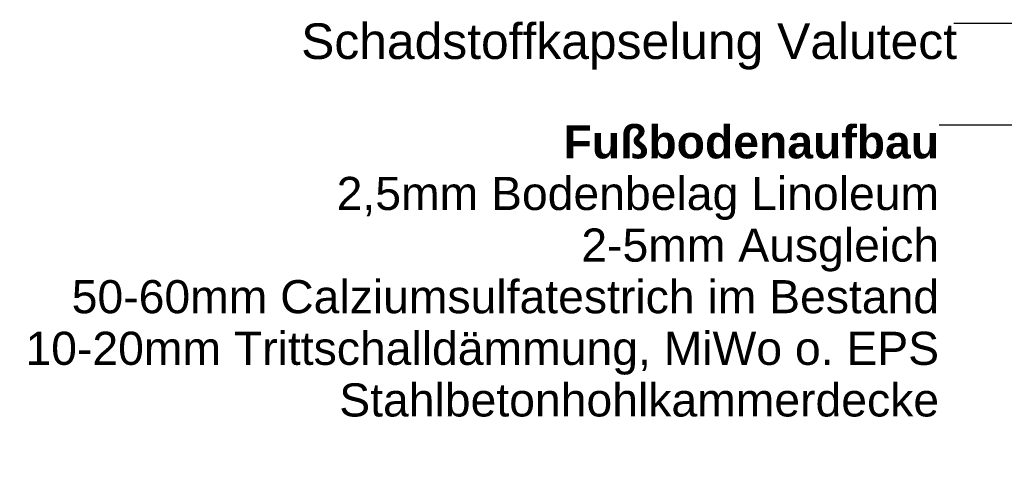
# Model space of a CAD drawing. Header units: metres. Extents: x -1.3 to 9.7, y -0.4 to 3.7.
# Tile 39 of 66: x 1.908 to 2.903, y 0.151 to 0.604. Entities that reach past the tile are written whole.
import ezdxf

# ---------------------------------------------------------------- set-up
doc = ezdxf.new("R2010")
doc.units = ezdxf.units.M
doc.header["$MEASUREMENT"] = 0
doc.layers.add('152 - Bemaßung_ Beschriftung.Ausbau', color=7, linetype='Continuous')
doc.styles.add('ERSTELLTER_STIL_1', font='txt')
doc.styles.add('ERSTELLTER_STIL_2', font='txt')
doc.dimstyles.new('ERSTELLTER_STIL__7', dxfattribs={"dimtxt": 0.18, "dimasz": 0.003648, "dimexe": 0.18, "dimexo": 0.0625, "dimgap": 0, "dimtad": 0, "dimtih": 1, "dimtoh": 1, "dimdec": 4, "dimzin": 0, "dimdsep": 46, "dimcen": 0.09, "dimadec": 0, "dimazin": 0, "dimtfac": 1, "dimtdec": 4, "dimtmove": 0, "dimatfit": 3, "dimldrblk": 'ARROWHEAD_11', "dimfxl": 1, "dimtolj": 1, "dimtzin": 0, "dimarcsym": 0})
doc.dimstyles.new('ERSTELLTER_STIL__8', dxfattribs={"dimtxt": 0.18, "dimasz": 0.01824, "dimexe": 0.18, "dimexo": 0.0625, "dimgap": 0, "dimtad": 0, "dimtih": 1, "dimtoh": 1, "dimdec": 4, "dimzin": 0, "dimdsep": 46, "dimcen": 0.09, "dimadec": 0, "dimazin": 0, "dimtfac": 1, "dimtdec": 4, "dimtmove": 0, "dimatfit": 3, "dimldrblk": 'ARROWHEAD_11', "dimfxl": 1, "dimtolj": 1, "dimtzin": 0, "dimarcsym": 0})

# ---------------------------------------------------------------- blocks, each defined once
blk = doc.blocks.new('ARROWHEAD_11')
at = {"color": 0, "linetype": 'Continuous', "lineweight": 0}
blk.add_line((0, 0), (-1, 0), dxfattribs=at)
at = {"color": 0, "linetype": 'Continuous', "lineweight": 0, "const_width": 0.25, "flags": 128}
blk.add_lwpolyline([(-0.125, 0, 1), (0.125, 0, 1)], format="xyb", close=True, dxfattribs=at)

msp = doc.modelspace()

# ---------------------------------------------------------------- texts
at = {"layer": '152 - Bemaßung_ Beschriftung.Ausbau', "color": 7, "linetype": 'Continuous', "lineweight": 9, "insert": (2.19256, 0.59978), "char_height": 0.036, "attachment_point": 1, "style": 'ERSTELLTER_STIL_1'}
msp.add_mtext('\\A1;{\\pql;\\fArial|b0|i0|c0|p38;Schadstoffkapselung\\fArial|b0|i0|c0|p38; \\fArial|b0|i0|c0|p38;Valutect}', dxfattribs=at)
at = {"layer": '152 - Bemaßung_ Beschriftung.Ausbau', "color": 7, "linetype": 'Continuous', "lineweight": 9, "insert": (2.83703, 0.49679), "char_height": 0.0334947, "attachment_point": 3, "line_spacing_factor": 0.934387, "style": 'ERSTELLTER_STIL_2'}
msp.add_mtext('\\A1;{\\pqr;\\fArial|b1|i0|c0|p38;Fußbodenaufbau\\P\\pqr;\\fArial|b0|i0|c0|p38;2,5mm Bodenbelag Linoleum\\P\\pqr;\\fArial|b0|i0|c0|p38;2-5mm Ausgleich\\P\\pqr;\\fArial|b0|i0|c0|p38;50-60mm Calziumsulfatestrich im Bestand\\P\\pqr;\\fArial|b0|i0|c0|p38;10-20mm Trittschalldämmung, MiWo o. EPS\\P\\pqr;\\fArial|b0|i0|c0|p38;Stahlbetonhohlkammerdecke}', dxfattribs=at)

# ---------------------------------------------------------------- leaders
at = {"layer": '152 - Bemaßung_ Beschriftung.Ausbau', "color": 7, "linetype": 'Continuous', "lineweight": 9, "annotation_type": 0, "has_hookline": 1, "hookline_direction": 1}
for points, dimstyle, text_width in [([(3.54913, 0.15562), (3.00884, 0.59978), (2.85187, 0.59978)], 'ERSTELLTER_STIL__8', 0.6593), ([(3.00884, 0.20314), (3.00884, 0.49679), (2.83703, 0.49679)], 'ERSTELLTER_STIL__7', 0.91481)]:
    msp.add_leader(points, dimstyle=dimstyle, dxfattribs=dict(at, text_width=text_width))

doc.saveas('drawing.dxf')
